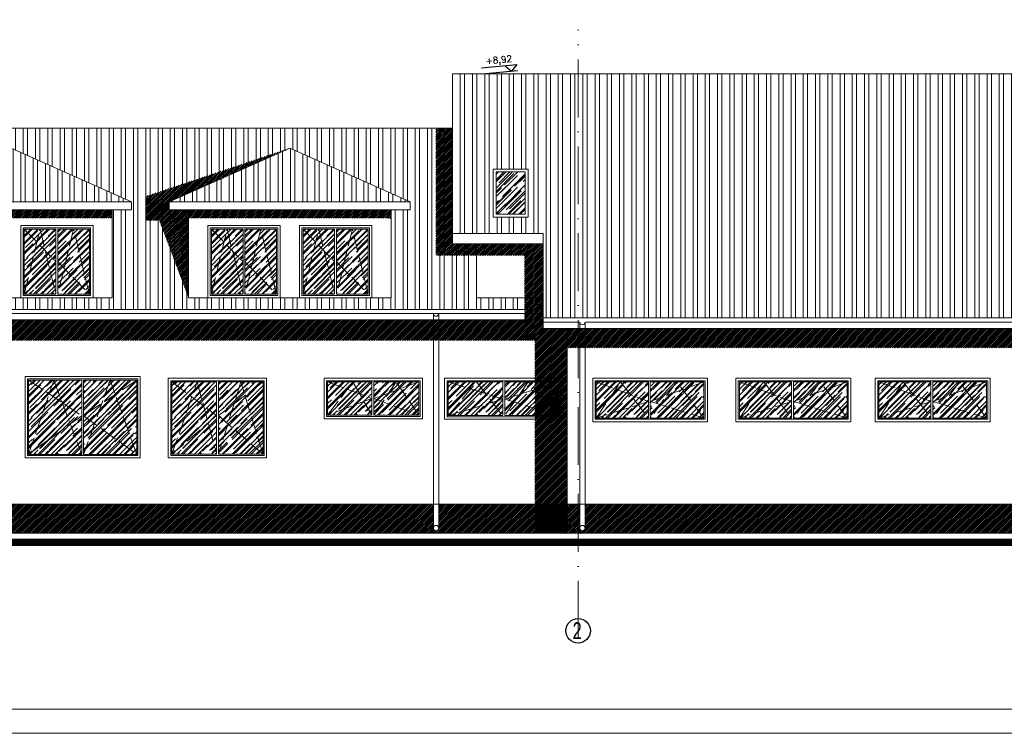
# Model space of a CAD drawing. Header units: millimetres. Extents: x -37273 to 136949, y -1495242345 to -598.
# Tile 20 of 53: x 52186 to 54228, y -14464 to -12985. Entities that reach past the tile are written whole.
import ezdxf

# ---------------------------------------------------------------- set-up
doc = ezdxf.new("R2010")
doc.units = ezdxf.units.MM
doc.linetypes.add('ACAD_ISO02W100', pattern=[15, 12, -3])
doc.linetypes.add('ACAD_ISO10W100', pattern=[18, 12, -3, 0, -3])
for name, color, linetype in [('cień1', 250, 'Continuous'), ('okna 1', 251, 'Continuous'), ('OPISY', 4, 'Continuous')]:
    doc.layers.add(name, color=color, linetype=linetype)
for name, color, linetype, lineweight in [('DIM', 15, 'Continuous', 5), ('wymiarowannie', 253, 'Continuous', 5), ('ściany', 190, 'Continuous', 25)]:
    doc.layers.add(name, color=color, linetype=linetype, lineweight=lineweight)
doc.styles.add('op2', font='arial.ttf')
doc.styles.add('ROMANS', font='romans.shx')
pattern_1 = [(45, (90073.417, -14239.707), (-1.79605122, 1.79605122), [])]

msp = doc.modelspace()

# ---------------------------------------------------------------- hatches: boundary and pattern name
at = {"layer": 'cień1', "ltscale": 3}
h = msp.add_hatch(dxfattribs=at)
h.set_pattern_fill('ANSI31', color=250, scale=0.8)
h.set_pattern_definition(pattern_1)
h.paths.add_polyline_path([(53048.94, -13209.46), (53048.94, -13473.41), (53232.52, -13473.41), (53232.52, -13649.61), (53253.9, -13649.61), (53253.9, -14049.1), (53321.03, -14049.1), (53321.03, -13624.45), (53271.03, -13624.45), (53271.03, -13449.4), (53083.1, -13449.4), (53083.1, -13209.46)])
h = msp.add_hatch(dxfattribs=at)
h.set_pattern_fill('ANSI31', color=250, scale=0.8)
h.set_pattern_definition([(45, (90800.9019, -14136.45), (-1.79605122, 1.79605122), [])])
h.paths.add_polyline_path([(52446.52, -13400.69), (52446.52, -13351.14), (52746.03, -13250.99), (52496.19, -13362.22), (52496.19, -13378.82), (52536.03, -13378.82), (52536.03, -13561.35), (52475.37, -13400.69)])
h = msp.add_hatch(dxfattribs=at)
h.set_pattern_fill('ANSI31', color=250, scale=0.8)
h.set_pattern_definition([(45, (90890.417, -13971.4335), (-1.79605122, 1.79605122), [])])
h.paths.add_polyline_path([(51958.03, -13378.82), (51958.03, -13396.33), (52378.03, -13396.33), (52378.03, -13378.82)])
h = msp.add_hatch(dxfattribs=at)
h.set_pattern_fill('ANSI31', color=250, scale=0.8)
h.set_pattern_definition([(45, (91468.417, -13971.4335), (-1.79605122, 1.79605122), [])])
h.paths.add_polyline_path([(52536.03, -13378.82), (52536.03, -13396.33), (52956.03, -13396.33), (52956.03, -13378.82)])
h = msp.add_hatch(dxfattribs=at)
h.set_pattern_fill('ANSI31', color=250, scale=0.8)
h.set_pattern_definition(pattern_1)
h.paths.add_polyline_path([(51719.03, -13606.76), (53254.62, -13606.76), (53254.62, -13649.7), (51719.03, -13649.7)])
h.paths.add_polyline_path([(53321.03, -13624.45), (54549.03, -13624.45), (54549.03, -13664.61), (53321.03, -13664.61)])
h = msp.add_hatch(dxfattribs=at)
h.set_pattern_fill('ANSI31', color=251, scale=0.8)
h.set_pattern_definition([(45, (90073.417, -14624.1958), (-1.79605122, 1.79605122), [])])
h.paths.add_polyline_path([(51719.03, -14049.1), (51719.03, -13989.1), (51745.19, -13989.1), (51745.19, -14035.38, 1.0092597), (51756.19, -14035.47), (51756.19, -13989.1), (53043.76, -13989.1), (53043.76, -14038.33, 1.0092597), (53054.75, -14038.43), (53054.75, -13989.1), (53321.03, -13989.1), (53321.03, -14049.1)])
h.paths.add_polyline_path([(53321.03, -14049.1), (53321.03, -13989.1), (53347.19, -13989.1), (53347.19, -14038.33, 1.0092597), (53358.19, -14038.43), (53358.19, -13989.1), (54510.25, -13989.1), (54510.25, -14038.33, 1.0092597), (54521.25, -14038.43), (54521.25, -13989.1), (54549.03, -13989.1), (54549.03, -14049.1)])
h.paths.add_polyline_path([(54698.03, -14034.1), (54698.03, -13989.1), (55372.03, -13989.1), (55372.03, -14034.1)])
at = {"layer": 'okna 1'}
h = msp.add_hatch(dxfattribs=at)
h.set_pattern_fill('AR-RROOF', color=251, scale=0.49, angle=45)
h.set_pattern_definition([(45, (88310.57, -13963.197), (10.560781, 28.162083), [186.69, -24.892, 62.23, -12.446]), (45, (88317.875, -13947.092), (-20.505517, 2.904215), [37.338, -4.10718, 74.676, -9.3345]), (45, (88307.49, -13951.3165), (39.866949, 51.6598214), [99.568, -17.4244, 49.784, -12.446])])
h.paths.add_polyline_path([(53174.03, -13388.1), (53174.03, -13300.25), (53234.03, -13300.25), (53234.03, -13388.1)])
h = msp.add_hatch(dxfattribs=at)
h.set_pattern_fill('AR-RROOF', color=251, scale=0.49, angle=45)
h.set_pattern_definition([(45, (86754.07, -14128.95), (10.560781, 28.162083), [186.69, -24.892, 62.23, -12.446]), (45, (86761.375, -14112.845), (-20.505517, 2.904215), [37.338, -4.10718, 74.676, -9.3345]), (45, (86750.99, -14117.069), (39.866949, 51.6598214), [99.568, -17.4244, 49.784, -12.446])])
h.paths.add_polyline_path([(52278.11, -13499.85), (52286.84, -13463.85), (52304.32, -13445.85), (52330.53, -13553.85)])
h.paths.add_polyline_path([(52195.53, -13553.85), (52221.72, -13445.85), (52239.18, -13463.85), (52247.91, -13499.85)])
h.paths.add_polyline_path([(52330.53, -13553.85), (52330.53, -13418.85), (52304.32, -13445.85)])
h.paths.add_polyline_path([(52265, -13553.85), (52278.11, -13499.85), (52330.53, -13553.85)])
h.paths.add_polyline_path([(52195.53, -13553.85), (52195.53, -13418.85), (52221.72, -13445.85)])
h.paths.add_polyline_path([(52195.53, -13553.85), (52247.91, -13499.85), (52261, -13553.85)])
h.paths.add_polyline_path([(52265, -13486.35), (52265, -13418.85), (52297.76, -13418.85), (52286.84, -13463.85)])
h.paths.add_polyline_path([(52228.26, -13418.85), (52261, -13418.85), (52261, -13486.35), (52239.18, -13463.85)])
h.paths.add_polyline_path([(52330.53, -13418.85), (52297.76, -13418.85), (52304.32, -13445.85)])
h.paths.add_polyline_path([(52228.26, -13418.85), (52195.53, -13418.85), (52221.72, -13445.85)])
h.paths.add_polyline_path([(52265, -13553.85), (52265, -13486.35), (52278.11, -13499.85)])
h.paths.add_polyline_path([(52261, -13553.85), (52261, -13486.35), (52247.91, -13499.85)])
h.paths.add_polyline_path([(52265, -13486.35), (52278.11, -13499.85), (52286.84, -13463.85)])
h.paths.add_polyline_path([(52247.91, -13499.85), (52261, -13486.35), (52239.18, -13463.85)])
h.paths.add_polyline_path([(52304.32, -13445.85), (52297.76, -13418.85), (52286.84, -13463.85)])
h.paths.add_polyline_path([(52239.18, -13463.85), (52228.26, -13418.85), (52221.72, -13445.85)])
h = msp.add_hatch(dxfattribs=at)
h.set_pattern_fill('AR-RROOF', color=251, scale=0.49, angle=45)
h.set_pattern_definition([(45, (87142.07, -14128.95), (10.560781, 28.162083), [186.69, -24.892, 62.23, -12.446]), (45, (87149.375, -14112.845), (-20.505517, 2.904215), [37.338, -4.10718, 74.676, -9.3345]), (45, (87138.99, -14117.069), (39.866949, 51.6598214), [99.568, -17.4244, 49.784, -12.446])])
h.paths.add_polyline_path([(52666.11, -13499.85), (52674.84, -13463.85), (52692.32, -13445.85), (52718.53, -13553.85)])
h.paths.add_polyline_path([(52583.53, -13553.85), (52609.72, -13445.85), (52627.18, -13463.85), (52635.91, -13499.85)])
h.paths.add_polyline_path([(52692.32, -13445.85), (52718.53, -13553.85), (52718.53, -13418.85)])
h.paths.add_polyline_path([(52653, -13553.85), (52666.11, -13499.85), (52718.53, -13553.85)])
h.paths.add_polyline_path([(52583.53, -13553.85), (52609.72, -13445.85), (52583.53, -13418.85)])
h.paths.add_polyline_path([(52583.53, -13553.85), (52635.91, -13499.85), (52649, -13553.85)])
h.paths.add_polyline_path([(52653, -13486.35), (52653, -13418.85), (52685.76, -13418.85), (52674.84, -13463.85)])
h.paths.add_polyline_path([(52616.26, -13418.85), (52649, -13418.85), (52649, -13486.35), (52627.18, -13463.85)])
h.paths.add_polyline_path([(52685.76, -13418.85), (52718.53, -13418.85), (52692.32, -13445.85)])
h.paths.add_polyline_path([(52583.53, -13418.85), (52616.26, -13418.85), (52609.72, -13445.85)])
h.paths.add_polyline_path([(52653, -13553.85), (52666.11, -13499.85), (52653, -13486.35)])
h.paths.add_polyline_path([(52635.91, -13499.85), (52649, -13553.85), (52649, -13486.35)])
h.paths.add_polyline_path([(52653, -13486.35), (52674.84, -13463.85), (52666.11, -13499.85)])
h.paths.add_polyline_path([(52635.91, -13499.85), (52627.18, -13463.85), (52649, -13486.35)])
h.paths.add_polyline_path([(52674.84, -13463.85), (52692.32, -13445.85), (52685.76, -13418.85)])
h.paths.add_polyline_path([(52609.72, -13445.85), (52627.18, -13463.85), (52616.26, -13418.85)])
h = msp.add_hatch(dxfattribs=at)
h.set_pattern_fill('AR-RROOF', color=251, scale=0.49, angle=45)
h.set_pattern_definition([(45, (87332.07, -14128.95), (10.560781, 28.162083), [186.69, -24.892, 62.23, -12.446]), (45, (87339.375, -14112.845), (-20.505517, 2.904215), [37.338, -4.10718, 74.676, -9.3345]), (45, (87328.99, -14117.069), (39.866949, 51.6598214), [99.568, -17.4244, 49.784, -12.446])])
h.paths.add_polyline_path([(52856.11, -13499.85), (52864.84, -13463.85), (52882.32, -13445.85), (52908.53, -13553.85)])
h.paths.add_polyline_path([(52773.53, -13553.85), (52799.72, -13445.85), (52817.18, -13463.85), (52825.91, -13499.85)])
h.paths.add_polyline_path([(52882.32, -13445.85), (52908.53, -13553.85), (52908.53, -13418.85)])
h.paths.add_polyline_path([(52843, -13553.85), (52856.11, -13499.85), (52908.53, -13553.85)])
h.paths.add_polyline_path([(52773.53, -13553.85), (52799.72, -13445.85), (52773.53, -13418.85)])
h.paths.add_polyline_path([(52773.53, -13553.85), (52825.91, -13499.85), (52839, -13553.85)])
h.paths.add_polyline_path([(52843, -13486.35), (52843, -13418.85), (52875.76, -13418.85), (52864.84, -13463.85)])
h.paths.add_polyline_path([(52806.26, -13418.85), (52839, -13418.85), (52839, -13486.35), (52817.18, -13463.85)])
h.paths.add_polyline_path([(52875.76, -13418.85), (52908.53, -13418.85), (52882.32, -13445.85)])
h.paths.add_polyline_path([(52773.53, -13418.85), (52806.26, -13418.85), (52799.72, -13445.85)])
h.paths.add_polyline_path([(52843, -13553.85), (52856.11, -13499.85), (52843, -13486.35)])
h.paths.add_polyline_path([(52825.91, -13499.85), (52839, -13553.85), (52839, -13486.35)])
h.paths.add_polyline_path([(52843, -13486.35), (52864.84, -13463.85), (52856.11, -13499.85)])
h.paths.add_polyline_path([(52825.91, -13499.85), (52817.18, -13463.85), (52839, -13486.35)])
h.paths.add_polyline_path([(52864.84, -13463.85), (52882.32, -13445.85), (52875.76, -13418.85)])
h.paths.add_polyline_path([(52799.72, -13445.85), (52817.18, -13463.85), (52806.26, -13418.85)])
h = msp.add_hatch(dxfattribs=at)
h.set_pattern_fill('AR-RROOF', color=251, scale=0.49, angle=45)
h.set_pattern_definition([(45, (86763.07, -14460.696), (10.560781, 28.162083), [186.69, -24.892, 62.23, -12.446]), (45, (86770.375, -14444.59), (-20.505517, 2.904215), [37.338, -4.10718, 74.676, -9.3345]), (45, (86759.99, -14448.815), (39.866949, 51.6598214), [99.568, -17.4244, 49.784, -12.446])])
h.paths.add_polyline_path([(52341.19, -13822.09), (52356.12, -13780.3), (52384.17, -13761.43), (52428.53, -13885.6)])
h.paths.add_polyline_path([(52204.53, -13885.6), (52247.15, -13760.28), (52274.52, -13778.69), (52290.98, -13822.71)])
h.paths.add_polyline_path([(52318.5, -13885.6), (52341.19, -13822.09), (52428.53, -13885.6)])
h.paths.add_polyline_path([(52204.53, -13885.6), (52290.98, -13822.71), (52314.5, -13885.6)])
h.paths.add_polyline_path([(52428.53, -13885.6), (52428.53, -13779.6), (52428.53, -13731.6), (52384.17, -13761.43)])
h.paths.add_polyline_path([(52204.53, -13731.6), (52247.15, -13760.28), (52204.53, -13885.6), (52204.53, -13779.6)])
h.paths.add_polyline_path([(52256.9, -13731.6), (52314.5, -13731.6), (52314.5, -13805.6), (52274.52, -13778.69)])
h.paths.add_polyline_path([(52318.5, -13731.6), (52373.51, -13731.6), (52356.12, -13780.3), (52318.5, -13805.6)])
h.paths.add_polyline_path([(52314.5, -13885.6), (52314.5, -13805.6), (52290.98, -13822.71)])
h.paths.add_polyline_path([(52318.5, -13885.6), (52341.19, -13822.09), (52318.5, -13805.6)])
h.paths.add_polyline_path([(52314.5, -13805.6), (52274.52, -13778.69), (52290.98, -13822.71)])
h.paths.add_polyline_path([(52384.17, -13761.43), (52428.53, -13731.6), (52373.51, -13731.6)])
h.paths.add_polyline_path([(52318.5, -13805.6), (52341.19, -13822.09), (52356.12, -13780.3)])
h.paths.add_polyline_path([(52204.53, -13731.6), (52247.15, -13760.28), (52256.9, -13731.6)])
h.paths.add_polyline_path([(52384.17, -13761.43), (52373.51, -13731.6), (52356.12, -13780.3)])
h.paths.add_polyline_path([(52274.52, -13778.69), (52256.9, -13731.6), (52247.15, -13760.28)])
h = msp.add_hatch(dxfattribs=at)
h.set_pattern_fill('AR-RROOF', color=251, scale=0.49, angle=45)
h.set_pattern_definition([(45, (87060.07, -14460.448), (10.560781, 28.162083), [186.69, -24.892, 62.23, -12.446]), (45, (87067.375, -14444.342), (-20.505517, 2.904215), [37.338, -4.10718, 74.676, -9.3345]), (45, (87056.99, -14448.567), (39.866949, 51.6598214), [99.568, -17.4244, 49.784, -12.446])])
h.paths.add_polyline_path([(52542.97, -13766.65), (52567.24, -13784.98), (52576.75, -13820.41), (52501.53, -13885.35)])
h.paths.add_polyline_path([(52617.64, -13822.19), (52630.31, -13781), (52653.1, -13763.73), (52690.53, -13885.35)])
h.paths.add_polyline_path([(52501.53, -13735.35), (52542.97, -13766.65), (52501.53, -13885.35), (52501.53, -13779.35)])
h.paths.add_polyline_path([(52501.53, -13885.35), (52576.75, -13820.41), (52594.2, -13885.35)])
h.paths.add_polyline_path([(52598.2, -13885.35), (52617.64, -13822.19), (52690.53, -13885.35)])
h.paths.add_polyline_path([(52690.53, -13885.35), (52690.53, -13779.35), (52690.53, -13735.35), (52653.1, -13763.73)])
h.paths.add_polyline_path([(52598.2, -13735.35), (52644.37, -13735.35), (52630.31, -13781), (52598.2, -13805.35)])
h.paths.add_polyline_path([(52553.9, -13735.35), (52594.2, -13735.35), (52594.2, -13805.35), (52567.24, -13784.98)])
h.paths.add_polyline_path([(52501.53, -13735.35), (52542.97, -13766.65), (52553.9, -13735.35)])
h.paths.add_polyline_path([(52598.2, -13885.35), (52617.64, -13822.19), (52598.2, -13805.35)])
h.paths.add_polyline_path([(52594.2, -13885.35), (52594.2, -13805.35), (52576.75, -13820.41)])
h.paths.add_polyline_path([(52598.2, -13805.35), (52617.64, -13822.19), (52630.31, -13781)])
h.paths.add_polyline_path([(52653.1, -13763.73), (52690.53, -13735.35), (52644.37, -13735.35)])
h.paths.add_polyline_path([(52567.24, -13784.98), (52553.9, -13735.35), (52542.97, -13766.65)])
h.paths.add_polyline_path([(52653.1, -13763.73), (52644.37, -13735.35), (52630.31, -13781)])
h.paths.add_polyline_path([(52576.75, -13820.41), (52594.2, -13805.35), (52567.24, -13784.98)])
h = msp.add_hatch(dxfattribs=at)
h.set_pattern_fill('AR-RROOF', color=251, scale=0.49, angle=45)
h.set_pattern_definition([(45, (87383.07, -14379.448), (10.560781, 28.162083), [186.69, -24.892, 62.23, -12.446]), (45, (87390.375, -14363.342), (-20.505517, 2.904215), [37.338, -4.10718, 74.676, -9.3345]), (45, (87379.99, -14367.567), (39.866949, 51.6598214), [99.568, -17.4244, 49.784, -12.446])])
h.paths.add_polyline_path([(52938.78, -13776.75), (52951.24, -13758.35), (52976.16, -13749.15), (53013.53, -13804.35)])
h.paths.add_polyline_path([(52865.26, -13750.69), (52891.16, -13760.46), (52899.95, -13775.93), (52824.53, -13804.35)])
h.paths.add_polyline_path([(52824.53, -13735.35), (52865.26, -13750.69), (52824.53, -13804.35)])
h.paths.add_polyline_path([(52824.53, -13804.35), (52899.95, -13775.93), (52916.09, -13804.35)])
h.paths.add_polyline_path([(53013.53, -13804.35), (53013.53, -13735.35), (52976.16, -13749.15)])
h.paths.add_polyline_path([(52920.09, -13804.35), (52938.78, -13776.75), (53013.53, -13804.35)])
h.paths.add_polyline_path([(52920.09, -13735.35), (52966.81, -13735.35), (52951.24, -13758.35), (52920.09, -13769.85)])
h.paths.add_polyline_path([(52876.9, -13735.35), (52916.09, -13735.35), (52916.09, -13769.85), (52891.16, -13760.46)])
h.paths.add_polyline_path([(52824.53, -13735.35), (52865.26, -13750.69), (52876.9, -13735.35)])
h.paths.add_polyline_path([(52891.16, -13760.46), (52876.9, -13735.35), (52865.26, -13750.69)])
h.paths.add_polyline_path([(52976.16, -13749.15), (53013.53, -13735.35), (52966.81, -13735.35)])
h.paths.add_polyline_path([(52920.09, -13804.35), (52938.78, -13776.75), (52920.09, -13769.85)])
h.paths.add_polyline_path([(52976.16, -13749.15), (52966.81, -13735.35), (52951.24, -13758.35)])
h.paths.add_polyline_path([(52920.09, -13769.85), (52938.78, -13776.75), (52951.24, -13758.35)])
h.paths.add_polyline_path([(52916.09, -13804.35), (52916.09, -13769.85), (52899.95, -13775.93)])
h.paths.add_polyline_path([(52899.95, -13775.93), (52916.09, -13769.85), (52891.16, -13760.46)])
h = msp.add_hatch(dxfattribs=at)
h.set_pattern_fill('AR-RROOF', color=251, scale=0.49, angle=45)
h.set_pattern_definition([(45, (87633.07, -14380.448), (10.560781, 28.162083), [186.69, -24.892, 62.23, -12.446]), (45, (87640.375, -14364.342), (-20.505517, 2.904215), [37.338, -4.10718, 74.676, -9.3345]), (45, (87629.99, -14368.567), (39.866949, 51.6598214), [99.568, -17.4244, 49.784, -12.446])])
h.paths.add_polyline_path([(53074.53, -13805.35), (53121.16, -13749.98), (53152.4, -13759.78), (53166.08, -13777.44)])
h.paths.add_polyline_path([(53211.53, -13776.91), (53222.52, -13761.15), (53254.82, -13750.99), (53304.53, -13805.35)])
h.paths.add_polyline_path([(53304.53, -13805.35), (53304.53, -13735.35), (53254.82, -13750.99)])
h.paths.add_polyline_path([(53074.53, -13735.35), (53121.16, -13749.98), (53074.53, -13805.35)])
h.paths.add_polyline_path([(53191.7, -13805.35), (53211.53, -13776.91), (53304.53, -13805.35)])
h.paths.add_polyline_path([(53074.53, -13805.35), (53166.08, -13777.44), (53187.7, -13805.35)])
h.paths.add_polyline_path([(53133.48, -13735.35), (53187.7, -13735.35), (53187.7, -13770.85), (53152.4, -13759.78)])
h.paths.add_polyline_path([(53191.7, -13735.35), (53240.51, -13735.35), (53222.52, -13761.15), (53191.7, -13770.85)])
h.paths.add_polyline_path([(53254.82, -13750.99), (53304.53, -13735.35), (53240.51, -13735.35)])
h.paths.add_polyline_path([(53074.53, -13735.35), (53121.16, -13749.98), (53133.48, -13735.35)])
h.paths.add_polyline_path([(53254.82, -13750.99), (53240.51, -13735.35), (53222.52, -13761.15)])
h.paths.add_polyline_path([(53152.4, -13759.78), (53133.48, -13735.35), (53121.16, -13749.98)])
h.paths.add_polyline_path([(53187.7, -13805.35), (53187.7, -13770.85), (53166.08, -13777.44)])
h.paths.add_polyline_path([(53191.7, -13805.35), (53211.53, -13776.91), (53191.7, -13770.85)])
h.paths.add_polyline_path([(53187.7, -13770.85), (53152.4, -13759.78), (53166.08, -13777.44)])
h.paths.add_polyline_path([(53191.7, -13770.85), (53211.53, -13776.91), (53222.52, -13761.15)])
h = msp.add_hatch(dxfattribs=at)
h.set_pattern_fill('AR-RROOF', color=251, scale=0.49, angle=45)
h.set_pattern_definition([(45, (87940.07, -14385.448), (10.560781, 28.162083), [186.69, -24.892, 62.23, -12.446]), (45, (87947.375, -14369.342), (-20.505517, 2.904215), [37.338, -4.10718, 74.676, -9.3345]), (45, (87936.99, -14373.567), (39.866949, 51.6598214), [99.568, -17.4244, 49.784, -12.446])])
h.paths.add_polyline_path([(53514.11, -13782.25), (53528.05, -13763.25), (53560.51, -13751.41), (53604.53, -13810.35)])
h.paths.add_polyline_path([(53381.53, -13810.35), (53421.77, -13750.44), (53452.28, -13761.89), (53468.23, -13782.65)])
h.paths.add_polyline_path([(53604.53, -13810.35), (53604.53, -13735.35), (53560.51, -13751.41)])
h.paths.add_polyline_path([(53493.5, -13810.35), (53514.11, -13782.25), (53604.53, -13810.35)])
h.paths.add_polyline_path([(53381.53, -13735.35), (53421.77, -13750.44), (53381.53, -13810.35)])
h.paths.add_polyline_path([(53381.53, -13810.35), (53468.23, -13782.65), (53489.5, -13810.35)])
h.paths.add_polyline_path([(53431.9, -13735.35), (53489.5, -13735.35), (53489.5, -13775.85), (53452.28, -13761.89)])
h.paths.add_polyline_path([(53493.5, -13735.35), (53548.51, -13735.35), (53528.05, -13763.25), (53493.5, -13775.85)])
h.paths.add_polyline_path([(53560.51, -13751.41), (53548.51, -13735.35), (53528.05, -13763.25)])
h.paths.add_polyline_path([(53560.51, -13751.41), (53604.53, -13735.35), (53548.51, -13735.35)])
h.paths.add_polyline_path([(53452.28, -13761.89), (53431.9, -13735.35), (53421.77, -13750.44)])
h.paths.add_polyline_path([(53468.23, -13782.65), (53489.5, -13775.85), (53452.28, -13761.89)])
h.paths.add_polyline_path([(53381.53, -13735.35), (53421.77, -13750.44), (53431.9, -13735.35)])
h.paths.add_polyline_path([(53489.5, -13810.35), (53489.5, -13775.85), (53468.23, -13782.65)])
h.paths.add_polyline_path([(53493.5, -13810.35), (53514.11, -13782.25), (53493.5, -13775.85)])
h.paths.add_polyline_path([(53493.5, -13775.85), (53514.11, -13782.25), (53528.05, -13763.25)])
h = msp.add_hatch(dxfattribs=at)
h.set_pattern_fill('AR-RROOF', color=251, scale=0.49, angle=45)
h.set_pattern_definition([(45, (88237.07, -14385.448), (10.560781, 28.162083), [186.69, -24.892, 62.23, -12.446]), (45, (88244.375, -14369.342), (-20.505517, 2.904215), [37.338, -4.10718, 74.676, -9.3345]), (45, (88233.99, -14373.567), (39.866949, 51.6598214), [99.568, -17.4244, 49.784, -12.446])])
h.paths.add_polyline_path([(53811.11, -13782.25), (53825.05, -13763.25), (53857.51, -13751.41), (53901.53, -13810.35)])
h.paths.add_polyline_path([(53678.53, -13810.35), (53718.77, -13750.44), (53749.28, -13761.89), (53765.23, -13782.65)])
h.paths.add_polyline_path([(53857.51, -13751.41), (53901.53, -13735.35), (53901.53, -13810.35)])
h.paths.add_polyline_path([(53790.5, -13810.35), (53811.11, -13782.25), (53901.53, -13810.35)])
h.paths.add_polyline_path([(53678.53, -13810.35), (53678.53, -13735.35), (53718.77, -13750.44)])
h.paths.add_polyline_path([(53678.53, -13810.35), (53765.23, -13782.65), (53786.5, -13810.35)])
h.paths.add_polyline_path([(53728.9, -13735.35), (53786.5, -13735.35), (53786.5, -13775.85), (53749.28, -13761.89)])
h.paths.add_polyline_path([(53790.5, -13775.85), (53790.5, -13735.35), (53845.51, -13735.35), (53825.05, -13763.25)])
h.paths.add_polyline_path([(53825.05, -13763.25), (53845.51, -13735.35), (53857.51, -13751.41)])
h.paths.add_polyline_path([(53845.51, -13735.35), (53901.53, -13735.35), (53857.51, -13751.41)])
h.paths.add_polyline_path([(53718.77, -13750.44), (53728.9, -13735.35), (53749.28, -13761.89)])
h.paths.add_polyline_path([(53765.23, -13782.65), (53749.28, -13761.89), (53786.5, -13775.85)])
h.paths.add_polyline_path([(53678.53, -13735.35), (53728.9, -13735.35), (53718.77, -13750.44)])
h.paths.add_polyline_path([(53765.23, -13782.65), (53786.5, -13775.85), (53786.5, -13810.35)])
h.paths.add_polyline_path([(53790.5, -13810.35), (53790.5, -13775.85), (53811.11, -13782.25)])
h.paths.add_polyline_path([(53790.5, -13775.85), (53825.05, -13763.25), (53811.11, -13782.25)])
h = msp.add_hatch(dxfattribs=at)
h.set_pattern_fill('AR-RROOF', color=251, scale=0.49, angle=45)
h.set_pattern_definition([(45, (88526.07, -14385.448), (10.560781, 28.162083), [186.69, -24.892, 62.23, -12.446]), (45, (88533.375, -14369.342), (-20.505517, 2.904215), [37.338, -4.10718, 74.676, -9.3345]), (45, (88522.99, -14373.567), (39.866949, 51.6598214), [99.568, -17.4244, 49.784, -12.446])])
h.paths.add_polyline_path([(54100.11, -13782.25), (54114.05, -13763.25), (54146.51, -13751.41), (54190.53, -13810.35)])
h.paths.add_polyline_path([(53967.53, -13810.35), (54007.77, -13750.44), (54038.28, -13761.89), (54054.23, -13782.65)])
h.paths.add_polyline_path([(54146.51, -13751.41), (54190.53, -13735.35), (54190.53, -13810.35)])
h.paths.add_polyline_path([(54079.5, -13810.35), (54100.11, -13782.25), (54190.53, -13810.35)])
h.paths.add_polyline_path([(53967.53, -13810.35), (53967.53, -13735.35), (54007.77, -13750.44)])
h.paths.add_polyline_path([(53967.53, -13810.35), (54054.23, -13782.65), (54075.5, -13810.35)])
h.paths.add_polyline_path([(54017.9, -13735.35), (54075.5, -13735.35), (54075.5, -13775.85), (54038.28, -13761.89)])
h.paths.add_polyline_path([(54079.5, -13775.85), (54079.5, -13735.35), (54134.51, -13735.35), (54114.05, -13763.25)])
h.paths.add_polyline_path([(54114.05, -13763.25), (54134.51, -13735.35), (54146.51, -13751.41)])
h.paths.add_polyline_path([(54134.51, -13735.35), (54190.53, -13735.35), (54146.51, -13751.41)])
h.paths.add_polyline_path([(54007.77, -13750.44), (54017.9, -13735.35), (54038.28, -13761.89)])
h.paths.add_polyline_path([(54054.23, -13782.65), (54038.28, -13761.89), (54075.5, -13775.85)])
h.paths.add_polyline_path([(53967.53, -13735.35), (54017.9, -13735.35), (54007.77, -13750.44)])
h.paths.add_polyline_path([(54054.23, -13782.65), (54075.5, -13775.85), (54075.5, -13810.35)])
h.paths.add_polyline_path([(54079.5, -13810.35), (54079.5, -13775.85), (54100.11, -13782.25)])
h.paths.add_polyline_path([(54079.5, -13775.85), (54114.05, -13763.25), (54100.11, -13782.25)])
at = {"layer": 'wymiarowannie', "lineweight": 13, "ltscale": 3}
h = msp.add_hatch(dxfattribs=at)
h.set_pattern_fill('STEEL', color=252, scale=8, angle=45)
h.set_pattern_definition([(90, (53083.1, -13602.918), (-25.4, 2e-15), []), (90, (53074.12, -13593.938), (-25.4, 2e-15), [])])
h.paths.add_polyline_path([(53083.1, -13427.87), (53083.1, -13097.1), (54599.03, -13097.1), (54599.03, -13602.92), (53271.03, -13602.92), (53271.03, -13449.4), (53271.03, -13427.87)])
h.paths.add_polyline_path([(53168.03, -13394.1), (53168.03, -13294.25), (53240.03, -13294.25), (53240.03, -13394.1)], flags=16)
h.paths.add_polyline_path([(53174.03, -13388.1), (53174.03, -13300.25), (53234.03, -13300.25), (53234.03, -13388.1)], flags=0)
h = msp.add_hatch(dxfattribs=at)
h.set_pattern_fill('STEEL', color=252, scale=8, angle=45)
h.set_pattern_definition([(90, (51669.03, -13585.227), (-25.4, 2e-15), []), (90, (51660.05, -13576.247), (-25.4, 2e-15), [])])
h.paths.add_polyline_path([(51669.03, -13585.23), (51669.03, -13209.46), (53083.1, -13209.46), (53083.1, -13449.4), (53133.1, -13449.4), (53133.1, -13561.35), (53271.03, -13561.35), (53271.03, -13585.23)])
h.paths.add_polyline_path([(52496.19, -13378.82), (52536.03, -13378.82), (52536.03, -13561.35), (52956.03, -13561.35), (52956.03, -13378.82), (52995.87, -13378.82), (52995.87, -13362.22), (52746.03, -13250.99), (52496.19, -13362.22)], flags=16)
h.paths.add_polyline_path([(52771.03, -13556.35), (52771.03, -13416.35), (52911.03, -13416.35), (52911.03, -13556.35)], flags=0)
h.paths.add_polyline_path([(52843, -13418.85), (52843, -13553.85), (52908.53, -13553.85), (52908.53, -13418.85)], flags=0)
h.paths.add_polyline_path([(52843, -13486.35), (52856.11, -13499.85), (52908.53, -13553.85), (52882.32, -13445.85), (52875.76, -13418.85), (52864.84, -13463.85)], flags=0)
h.paths.add_polyline_path([(52773.53, -13553.85), (52773.53, -13418.85), (52839, -13418.85), (52839, -13553.85)], flags=0)
h.paths.add_polyline_path([(52773.53, -13553.85), (52825.91, -13499.85), (52839, -13486.35), (52817.18, -13463.85), (52806.26, -13418.85), (52799.72, -13445.85)], flags=0)
h.paths.add_polyline_path([(52581.03, -13416.35), (52581.03, -13556.35), (52721.03, -13556.35), (52721.03, -13416.35)], flags=0)
h.paths.add_polyline_path([(52653, -13418.85), (52653, -13553.85), (52718.53, -13553.85), (52718.53, -13418.85)], flags=0)
h.paths.add_polyline_path([(52718.53, -13553.85), (52692.32, -13445.85), (52685.76, -13418.85), (52674.84, -13463.85), (52653, -13486.35), (52666.11, -13499.85)], flags=0)
h.paths.add_polyline_path([(52583.53, -13553.85), (52583.53, -13418.85), (52649, -13418.85), (52649, -13553.85)], flags=0)
h.paths.add_polyline_path([(52583.53, -13553.85), (52635.91, -13499.85), (52649, -13486.35), (52627.18, -13463.85), (52616.26, -13418.85), (52609.72, -13445.85)], flags=0)
h.paths.add_polyline_path([(51918.19, -13378.82), (51958.03, -13378.82), (51958.03, -13561.35), (52378.03, -13561.35), (52378.03, -13378.82), (52417.87, -13378.82), (52417.87, -13362.22), (52168.03, -13250.99), (51918.19, -13362.22)], flags=16)
h.paths.add_polyline_path([(52003.03, -13556.35), (52003.03, -13416.35), (52143.03, -13416.35), (52143.03, -13556.35)], flags=0)
h.paths.add_polyline_path([(52075, -13418.85), (52075, -13553.85), (52140.53, -13553.85), (52140.53, -13418.85)], flags=0)
h.paths.add_polyline_path([(52075, -13486.35), (52088.11, -13499.85), (52140.53, -13553.85), (52114.32, -13445.85), (52107.76, -13418.85), (52096.84, -13463.85)], flags=0)
h.paths.add_polyline_path([(52005.53, -13418.85), (52005.53, -13553.85), (52071, -13553.85), (52071, -13418.85)], flags=0)
h.paths.add_polyline_path([(52005.53, -13553.85), (52057.91, -13499.85), (52071, -13486.35), (52049.18, -13463.85), (52038.26, -13418.85), (52031.72, -13445.85)], flags=0)
h.paths.add_polyline_path([(52193.03, -13556.35), (52193.03, -13416.35), (52333.03, -13416.35), (52333.03, -13556.35)], flags=0)
h.paths.add_polyline_path([(52265, -13418.85), (52265, -13553.85), (52330.53, -13553.85), (52330.53, -13418.85)], flags=0)
h.paths.add_polyline_path([(52265, -13486.35), (52278.11, -13499.85), (52330.53, -13553.85), (52304.32, -13445.85), (52297.76, -13418.85), (52286.84, -13463.85)], flags=0)
h.paths.add_polyline_path([(52195.53, -13418.85), (52195.53, -13553.85), (52261, -13553.85), (52261, -13418.85)], flags=0)
h.paths.add_polyline_path([(52195.53, -13553.85), (52247.91, -13499.85), (52261, -13486.35), (52239.18, -13463.85), (52228.26, -13418.85), (52221.72, -13445.85)], flags=0)
h = msp.add_hatch(dxfattribs=at)
h.set_pattern_fill('STEEL', color=252, scale=8, angle=45)
h.set_pattern_definition([(90, (51918.19, -13362.223), (-25.4, 2e-15), []), (90, (51909.21, -13353.243), (-25.4, 2e-15), [])])
h.paths.add_polyline_path([(51918.19, -13362.22), (52168.03, -13250.99), (52417.87, -13362.22)])
h.paths.add_polyline_path([(52496.19, -13362.22), (52746.03, -13250.99), (52995.87, -13362.22)])

# ---------------------------------------------------------------- linework, layer by layer
at = {"layer": 'DIM', "ltscale": 0.1}
for points in [[(50877.53, -14463.69), (56803.86, -14463.69), (56803.86, -11493.69), (50877.53, -11493.69)], [(50927.53, -14413.69), (56753.86, -14413.69), (56753.86, -11543.69), (50927.53, -11543.69)]]:
    msp.add_lwpolyline(points, close=True, dxfattribs=at)
at = {"layer": 'OPISY', "color": 4}
for p, q in [((53143.27, -13084.83), (53217.09, -13077.79)), ((53192.5, -13080.14), (53205.97, -13091.26)), ((53217.09, -13077.79), (53205.97, -13091.26)), ((53144.67, -13097.1), (53218.49, -13090.06))]:
    msp.add_line(p, q, dxfattribs=at)
at = {"layer": 'wymiarowannie', "color": 251, "linetype": 'ACAD_ISO10W100', "lineweight": 13, "ltscale": 10}
msp.add_line((53344.03, -14267.7), (53344.03, -13004.88), dxfattribs=at)
at = {"layer": 'wymiarowannie', "color": 7, "lineweight": 13, "ltscale": 3}
for p, q in [((53083.1, -13209.46), (51669.03, -13209.46)), ((53271.03, -13606.76), (51669.03, -13606.76)), ((53321.03, -13624.45), (53321.03, -14049.1))]:
    msp.add_line(p, q, dxfattribs=at)
at = {"layer": 'wymiarowannie', "color": 5, "lineweight": 13, "ltscale": 3}
for p, q in [((52417.87, -13362.22), (52168.03, -13250.99)), ((52496.19, -13362.22), (52746.03, -13250.99)), ((52995.87, -13362.22), (52746.03, -13250.99)), ((52417.87, -13362.22), (51918.19, -13362.22)), ((52417.87, -13378.82), (52417.87, -13362.22)), ((52496.19, -13378.82), (52496.19, -13362.22)), ((52995.87, -13362.22), (52496.19, -13362.22)), ((52995.87, -13378.82), (52995.87, -13362.22)), ((52417.87, -13378.82), (51918.19, -13378.82)), ((52378.03, -13561.35), (52378.03, -13378.82)), ((52995.87, -13378.82), (52496.19, -13378.82)), ((52536.03, -13561.35), (52536.03, -13378.82)), ((52956.03, -13561.35), (52956.03, -13378.82)), ((52188.03, -13561.35), (52188.03, -13411.35)), ((52188.03, -13411.35), (52338.03, -13411.35)), ((52338.03, -13561.35), (52338.03, -13411.35)), ((52576.03, -13561.35), (52576.03, -13411.35)), ((52576.03, -13411.35), (52726.03, -13411.35)), ((52726.03, -13561.35), (52726.03, -13411.35)), ((52766.03, -13561.35), (52766.03, -13411.35)), ((52766.03, -13411.35), (52916.03, -13411.35)), ((52916.03, -13561.35), (52916.03, -13411.35)), ((52193.03, -13416.35), (52193.03, -13556.35)), ((52333.03, -13416.35), (52193.03, -13416.35)), ((52195.53, -13418.85), (52195.53, -13553.85)), ((52261, -13418.85), (52195.53, -13418.85)), ((52261, -13553.85), (52261, -13418.85)), ((52330.53, -13418.85), (52265, -13418.85)), ((52265, -13418.85), (52265, -13553.85)), ((52330.53, -13553.85), (52330.53, -13418.85)), ((52333.03, -13556.35), (52333.03, -13416.35)), ((52581.03, -13416.35), (52581.03, -13556.35)), ((52721.03, -13416.35), (52581.03, -13416.35)), ((52583.53, -13418.85), (52583.53, -13553.85)), ((52649, -13418.85), (52583.53, -13418.85)), ((52649, -13553.85), (52649, -13418.85)), ((52718.53, -13418.85), (52653, -13418.85)), ((52653, -13418.85), (52653, -13553.85)), ((52718.53, -13553.85), (52718.53, -13418.85)), ((52721.03, -13556.35), (52721.03, -13416.35)), ((52771.03, -13416.35), (52771.03, -13556.35)), ((52911.03, -13416.35), (52771.03, -13416.35)), ((52773.53, -13418.85), (52773.53, -13553.85)), ((52839, -13418.85), (52773.53, -13418.85)), ((52839, -13553.85), (52839, -13418.85)), ((52908.53, -13418.85), (52843, -13418.85)), ((52843, -13418.85), (52843, -13553.85)), ((52908.53, -13553.85), (52908.53, -13418.85)), ((52911.03, -13556.35), (52911.03, -13416.35)), ((53271.03, -13427.87), (53083.1, -13427.87)), ((53271.03, -13449.4), (53271.03, -13427.87)), ((53133.1, -13449.4), (53133.1, -13561.35)), ((52195.53, -13553.85), (52261, -13553.85)), ((52265, -13553.85), (52330.53, -13553.85)), ((52583.53, -13553.85), (52649, -13553.85)), ((52653, -13553.85), (52718.53, -13553.85)), ((52773.53, -13553.85), (52839, -13553.85)), ((52843, -13553.85), (52908.53, -13553.85)), ((52378.03, -13561.35), (51958.03, -13561.35)), ((52338.03, -13561.35), (52188.03, -13561.35)), ((52193.03, -13556.35), (52333.03, -13556.35)), ((52956.03, -13561.35), (52536.03, -13561.35)), ((52726.03, -13561.35), (52576.03, -13561.35)), ((52581.03, -13556.35), (52721.03, -13556.35)), ((52916.03, -13561.35), (52766.03, -13561.35)), ((52771.03, -13556.35), (52911.03, -13556.35)), ((53133.1, -13561.35), (53271.03, -13561.35)), ((53271.03, -13585.23), (51669.03, -13585.23)), ((54599.03, -13602.92), (53271.03, -13602.92)), ((52197.03, -13893.1), (52197.03, -13724.1)), ((52197.03, -13724.1), (52436.03, -13724.1)), ((52202.03, -13729.1), (52202.03, -13888.1)), ((52431.03, -13729.1), (52202.03, -13729.1)), ((52204.53, -13731.6), (52204.53, -13779.6)), ((52314.5, -13731.6), (52204.53, -13731.6)), ((52314.5, -13885.6), (52314.5, -13731.6)), ((52428.53, -13731.6), (52318.5, -13731.6)), ((52318.5, -13731.6), (52318.5, -13885.6)), ((52428.53, -13779.6), (52428.53, -13731.6)), ((52431.03, -13888.1), (52431.03, -13729.1)), ((52436.03, -13893.1), (52436.03, -13724.1)), ((52494.03, -13892.85), (52494.03, -13727.85)), ((52494.03, -13727.85), (52698.03, -13727.85)), ((52499.03, -13732.85), (52499.03, -13887.85)), ((52693.03, -13732.85), (52499.03, -13732.85)), ((52501.53, -13735.35), (52501.53, -13779.35)), ((52594.2, -13735.35), (52501.53, -13735.35)), ((52594.2, -13885.35), (52594.2, -13735.35)), ((52690.53, -13735.35), (52598.2, -13735.35)), ((52598.2, -13735.35), (52598.2, -13885.35)), ((52690.53, -13779.35), (52690.53, -13735.35)), ((52693.03, -13887.85), (52693.03, -13732.85)), ((52698.03, -13892.85), (52698.03, -13727.85)), ((52817.03, -13811.85), (52817.03, -13727.85)), ((52817.03, -13727.85), (53021.03, -13727.85)), ((52822.03, -13732.85), (52822.03, -13806.85)), ((53016.03, -13732.85), (52822.03, -13732.85)), ((52824.53, -13735.35), (52824.53, -13804.35)), ((52916.09, -13735.35), (52824.53, -13735.35)), ((52916.09, -13804.35), (52916.09, -13735.35)), ((53013.53, -13735.35), (52920.09, -13735.35)), ((52920.09, -13735.35), (52920.09, -13804.35)), ((53013.53, -13804.35), (53013.53, -13735.35)), ((53016.03, -13806.85), (53016.03, -13732.85)), ((53021.03, -13811.85), (53021.03, -13727.85)), ((53067.03, -13812.85), (53067.03, -13727.85)), ((53067.03, -13727.85), (53312.03, -13727.85)), ((53072.03, -13732.85), (53072.03, -13807.85)), ((53307.03, -13732.85), (53072.03, -13732.85)), ((53074.53, -13735.35), (53074.53, -13805.35)), ((53187.7, -13735.35), (53074.53, -13735.35)), ((53187.7, -13805.35), (53187.7, -13735.35)), ((53304.53, -13735.35), (53191.7, -13735.35)), ((53191.7, -13735.35), (53191.7, -13805.35)), ((53304.53, -13805.35), (53304.53, -13735.35)), ((53307.03, -13807.85), (53307.03, -13732.85)), ((53312.03, -13812.85), (53312.03, -13727.85)), ((53374.03, -13817.85), (53374.03, -13727.85)), ((53374.03, -13727.85), (53612.03, -13727.85)), ((53379.03, -13732.85), (53379.03, -13812.85)), ((53607.03, -13732.85), (53379.03, -13732.85)), ((53381.53, -13735.35), (53381.53, -13810.35)), ((53489.5, -13735.35), (53381.53, -13735.35)), ((53489.5, -13810.35), (53489.5, -13735.35)), ((53604.53, -13735.35), (53493.5, -13735.35)), ((53493.5, -13735.35), (53493.5, -13810.35)), ((53604.53, -13810.35), (53604.53, -13735.35)), ((53607.03, -13812.85), (53607.03, -13732.85)), ((53612.03, -13817.85), (53612.03, -13727.85)), ((53671.03, -13817.85), (53671.03, -13727.85)), ((53671.03, -13727.85), (53909.03, -13727.85)), ((53676.03, -13732.85), (53676.03, -13812.85)), ((53904.03, -13732.85), (53676.03, -13732.85)), ((53678.53, -13735.35), (53678.53, -13810.35)), ((53786.5, -13735.35), (53678.53, -13735.35)), ((53786.5, -13810.35), (53786.5, -13735.35)), ((53901.53, -13735.35), (53790.5, -13735.35)), ((53790.5, -13735.35), (53790.5, -13810.35)), ((53901.53, -13810.35), (53901.53, -13735.35)), ((53904.03, -13812.85), (53904.03, -13732.85)), ((53909.03, -13817.85), (53909.03, -13727.85)), ((53960.03, -13817.85), (53960.03, -13727.85)), ((53960.03, -13727.85), (54198.03, -13727.85)), ((53965.03, -13732.85), (53965.03, -13812.85)), ((54193.03, -13732.85), (53965.03, -13732.85)), ((53967.53, -13735.35), (53967.53, -13810.35)), ((54075.5, -13735.35), (53967.53, -13735.35)), ((54075.5, -13810.35), (54075.5, -13735.35)), ((54190.53, -13735.35), (54079.5, -13735.35)), ((54079.5, -13735.35), (54079.5, -13810.35)), ((54190.53, -13810.35), (54190.53, -13735.35)), ((54193.03, -13812.85), (54193.03, -13732.85)), ((54198.03, -13817.85), (54198.03, -13727.85)), ((52204.53, -13779.6), (52204.53, -13885.6)), ((52428.53, -13885.6), (52428.53, -13779.6)), ((52501.53, -13779.35), (52501.53, -13885.35)), ((52690.53, -13885.35), (52690.53, -13779.35)), ((53021.03, -13811.85), (52817.03, -13811.85)), ((52822.03, -13806.85), (53016.03, -13806.85)), ((52824.53, -13804.35), (52916.09, -13804.35)), ((52920.09, -13804.35), (53013.53, -13804.35)), ((53312.03, -13812.85), (53067.03, -13812.85)), ((53072.03, -13807.85), (53307.03, -13807.85)), ((53074.53, -13805.35), (53187.7, -13805.35)), ((53191.7, -13805.35), (53304.53, -13805.35)), ((53612.03, -13817.85), (53374.03, -13817.85)), ((53379.03, -13812.85), (53607.03, -13812.85)), ((53381.53, -13810.35), (53489.5, -13810.35)), ((53493.5, -13810.35), (53604.53, -13810.35)), ((53909.03, -13817.85), (53671.03, -13817.85)), ((53676.03, -13812.85), (53904.03, -13812.85)), ((53678.53, -13810.35), (53786.5, -13810.35)), ((53790.5, -13810.35), (53901.53, -13810.35)), ((54198.03, -13817.85), (53960.03, -13817.85)), ((53965.03, -13812.85), (54193.03, -13812.85)), ((53967.53, -13810.35), (54075.5, -13810.35)), ((54079.5, -13810.35), (54190.53, -13810.35)), ((52436.03, -13893.1), (52197.03, -13893.1)), ((52202.03, -13888.1), (52431.03, -13888.1)), ((52204.53, -13885.6), (52314.5, -13885.6)), ((52318.5, -13885.6), (52428.53, -13885.6)), ((52698.03, -13892.85), (52494.03, -13892.85)), ((52499.03, -13887.85), (52693.03, -13887.85)), ((52501.53, -13885.35), (52594.2, -13885.35)), ((52598.2, -13885.35), (52690.53, -13885.35))]:
    msp.add_line(p, q, dxfattribs=at)
at = {"layer": 'wymiarowannie', "color": 252, "linetype": 'ACAD_ISO02W100', "lineweight": 13, "ltscale": 3}
for p, q in [((52195.53, -13418.85), (52261, -13486.35)), ((52195.53, -13553.85), (52228.26, -13418.85)), ((52228.26, -13418.85), (52261, -13553.85)), ((52330.53, -13418.85), (52265, -13486.35)), ((52297.76, -13418.85), (52265, -13553.85)), ((52330.53, -13553.85), (52297.76, -13418.85)), ((52583.53, -13418.85), (52649, -13486.35)), ((52583.53, -13553.85), (52616.26, -13418.85)), ((52616.26, -13418.85), (52649, -13553.85)), ((52718.53, -13418.85), (52653, -13486.35)), ((52685.76, -13418.85), (52653, -13553.85)), ((52718.53, -13553.85), (52685.76, -13418.85)), ((52773.53, -13418.85), (52839, -13486.35)), ((52773.53, -13553.85), (52806.26, -13418.85)), ((52806.26, -13418.85), (52839, -13553.85)), ((52908.53, -13418.85), (52843, -13486.35)), ((52875.76, -13418.85), (52843, -13553.85)), ((52908.53, -13553.85), (52875.76, -13418.85)), ((52261, -13486.35), (52195.53, -13553.85)), ((52265, -13486.35), (52330.53, -13553.85)), ((52649, -13486.35), (52583.53, -13553.85)), ((52653, -13486.35), (52718.53, -13553.85)), ((52839, -13486.35), (52773.53, -13553.85)), ((52843, -13486.35), (52908.53, -13553.85)), ((52204.53, -13731.6), (52314.5, -13805.6)), ((52204.53, -13885.6), (52256.9, -13731.6)), ((52256.9, -13731.6), (52314.5, -13885.6)), ((52428.53, -13731.6), (52318.5, -13805.6)), ((52373.51, -13731.6), (52318.5, -13885.6)), ((52428.53, -13885.6), (52373.51, -13731.6)), ((52501.53, -13735.35), (52594.2, -13805.35)), ((52501.53, -13885.35), (52553.9, -13735.35)), ((52553.9, -13735.35), (52594.2, -13885.35)), ((52690.53, -13735.35), (52598.2, -13805.35)), ((52644.37, -13735.35), (52598.2, -13885.35)), ((52690.53, -13885.35), (52644.37, -13735.35)), ((52824.53, -13735.35), (52916.09, -13769.85)), ((52824.53, -13804.35), (52876.9, -13735.35)), ((52876.9, -13735.35), (52916.09, -13804.35)), ((53013.53, -13735.35), (52920.09, -13769.85)), ((52966.81, -13735.35), (52920.09, -13804.35)), ((53013.53, -13804.35), (52966.81, -13735.35)), ((53074.53, -13735.35), (53187.7, -13770.85)), ((53074.53, -13805.35), (53133.48, -13735.35)), ((53133.48, -13735.35), (53187.7, -13805.35)), ((53304.53, -13735.35), (53191.7, -13770.85)), ((53240.51, -13735.35), (53191.7, -13805.35)), ((53304.53, -13805.35), (53240.51, -13735.35)), ((53381.53, -13735.35), (53489.5, -13775.85)), ((53381.53, -13810.35), (53431.9, -13735.35)), ((53431.9, -13735.35), (53489.5, -13810.35)), ((53604.53, -13735.35), (53493.5, -13775.85)), ((53548.51, -13735.35), (53493.5, -13810.35)), ((53604.53, -13810.35), (53548.51, -13735.35)), ((53678.53, -13735.35), (53786.5, -13775.85)), ((53678.53, -13810.35), (53728.9, -13735.35)), ((53728.9, -13735.35), (53786.5, -13810.35)), ((53901.53, -13735.35), (53790.5, -13775.85)), ((53845.51, -13735.35), (53790.5, -13810.35)), ((53901.53, -13810.35), (53845.51, -13735.35)), ((53967.53, -13735.35), (54075.5, -13775.85)), ((53967.53, -13810.35), (54017.9, -13735.35)), ((54017.9, -13735.35), (54075.5, -13810.35)), ((54190.53, -13735.35), (54079.5, -13775.85)), ((54134.51, -13735.35), (54079.5, -13810.35)), ((54190.53, -13810.35), (54134.51, -13735.35)), ((52916.09, -13769.85), (52824.53, -13804.35)), ((52920.09, -13769.85), (53013.53, -13804.35)), ((53187.7, -13770.85), (53074.53, -13805.35)), ((53191.7, -13770.85), (53304.53, -13805.35)), ((53489.5, -13775.85), (53381.53, -13810.35)), ((53493.5, -13775.85), (53604.53, -13810.35)), ((53786.5, -13775.85), (53678.53, -13810.35)), ((53790.5, -13775.85), (53901.53, -13810.35)), ((54075.5, -13775.85), (53967.53, -13810.35)), ((54079.5, -13775.85), (54190.53, -13810.35)), ((52314.5, -13805.6), (52204.53, -13885.6)), ((52318.5, -13805.6), (52428.53, -13885.6)), ((52594.2, -13805.35), (52501.53, -13885.35)), ((52598.2, -13805.35), (52690.53, -13885.35))]:
    msp.add_line(p, q, dxfattribs=at)
at = {"layer": 'wymiarowannie', "color": 252, "lineweight": 13, "ltscale": 3}
for p, q in [((51756.19, -13593.86), (53271.03, -13593.86)), ((53347.19, -13611.65), (53271.03, -13611.65)), ((53358.19, -13611.55), (54599.03, -13611.55)), ((51718.95, -13989.1), (54549.03, -13989.1))]:
    msp.add_line(p, q, dxfattribs=at)
at = {"layer": 'wymiarowannie', "color": 0, "lineweight": 13, "ltscale": 3}
msp.add_line((54549.03, -14049.1), (51168.16, -14049.1), dxfattribs=at)
at = {"layer": 'wymiarowannie', "color": 7, "lineweight": 13, "ltscale": 3}
msp.add_lwpolyline([(53083.1, -13449.4), (53083.1, -13097.1), (54599.03, -13097.1), (54599.03, -13624.45), (53271.03, -13624.45), (53271.03, -13449.4)], close=True, dxfattribs=at)
at = {"layer": 'wymiarowannie', "color": 5, "lineweight": 13, "ltscale": 3}
msp.add_lwpolyline([(53168.03, -13394.1), (53240.03, -13394.1), (53240.03, -13294.25), (53168.03, -13294.25), (53168.03, -13394.1)], dxfattribs=at)
msp.add_lwpolyline([(53174.03, -13388.1), (53234.03, -13388.1), (53234.03, -13300.25), (53174.03, -13300.25)], close=True, dxfattribs=at)
at = {"layer": 'wymiarowannie', "color": 252, "lineweight": 13, "ltscale": 3}
for points in [[(53043.76, -13593.96), (53043.76, -13752.59), (53043.76, -13752.59), (53043.76, -14038.53), (53043.76, -14038.53)], [(53054.76, -13595.89), (53054.76, -13747.79), (53054.76, -13747.79), (53054.75, -14038.43), (53054.75, -14038.43)], [(53347.19, -13611.65), (53347.19, -13752.59), (53347.19, -13752.59), (53347.19, -14038.53), (53347.19, -14038.53)], [(53358.19, -13613.58), (53358.19, -13747.79), (53358.19, -13747.79), (53358.19, -14038.43), (53358.19, -14038.43)]]:
    msp.add_lwpolyline(points, dxfattribs=at)
at = {"layer": 'wymiarowannie', "color": 252, "lineweight": 13, "ltscale": 3, "const_width": 15}
msp.add_lwpolyline([(51167.73, -14068.03), (54561.91, -14068.03), (54561.91, -14053.03), (55770.41, -14053.03)], dxfattribs=at)
at = {"layer": 'wymiarowannie', "color": 252, "lineweight": 13, "ltscale": 3}
for centre in [(53049.25, -14038.43), (53352.69, -14038.43)]:
    msp.add_circle(centre, 5.5, dxfattribs=at)
for centre in [(53049.25, -13593.86), (53352.69, -13611.55)]:
    msp.add_arc(centre, 5.5, 180, 0, dxfattribs=at)
at = {"layer": 'ściany', "color": 5, "ltscale": 100}
msp.add_circle((53343.85, -14251.29), 25.39, dxfattribs=at)

# ---------------------------------------------------------------- texts
at = {"layer": 'OPISY', "color": 4, "style": 'ROMANS'}
msp.add_text('+8,92', height=13.328, rotation=5.44254, dxfattribs=at).set_placement((53152.8, -13077.04))
at = {"layer": 'OPISY', "color": 4, "ltscale": 3, "style": 'op2', "width": 0.7}
msp.add_text('2', height=35, dxfattribs=at).set_placement((53332.39, -14268.58))

doc.saveas('drawing.dxf')
